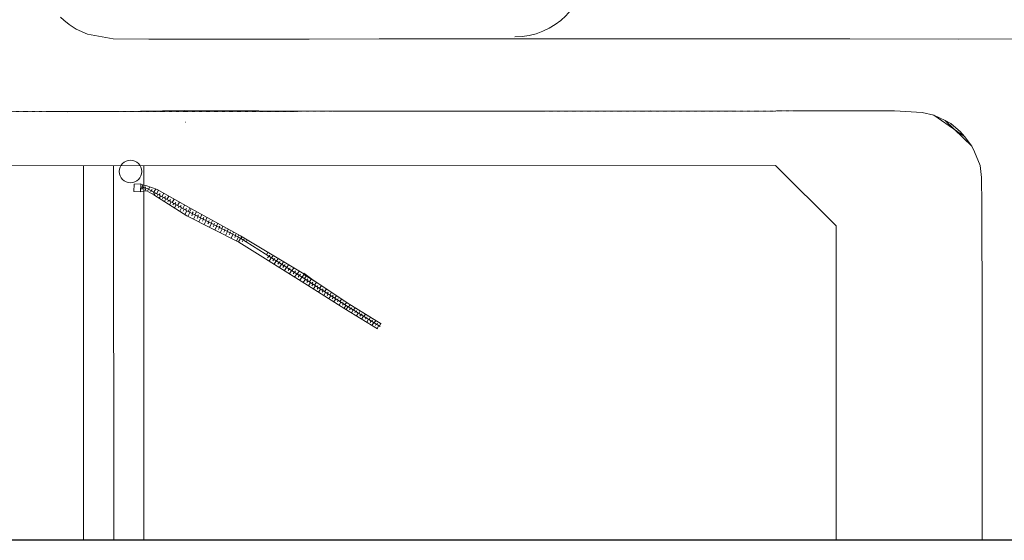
# Model space of a CAD drawing. Header units: millimetres. Extents: x 717341 to 1268805, y 442333 to 701713.
# Tile 2 of 68: x 821876 to 985003, y 442333 to 528670. Entities that reach past the tile are written whole.
import ezdxf

# ---------------------------------------------------------------- set-up
doc = ezdxf.new("R2010")
doc.units = ezdxf.units.MM
doc.linetypes.add('PDF_IMPORT', pattern=[1, 0.8, -0.2])
doc.layers.add('PDF2_Geometry', color=7, linetype='Continuous')
doc.layers.add('PDF_Geometry', color=252, linetype='Continuous', true_color=0x696969)

msp = doc.modelspace()

# ---------------------------------------------------------------- linework, layer by layer
msp.add_lwpolyline([(734067, 700542), (1268060, 700542), (1268060, 442333), (734067, 442333)], close=True)
at = {"layer": 'PDF2_Geometry', "lineweight": 18}
msp.add_arc((903878, 537805), 12000, 270.04672, 359.88513, dxfattribs=at)
at = {"layer": 'PDF_Geometry', "lineweight": 18}
for points in [[(828637, 529065), (829210, 528564), (830053, 527869), (831253, 527121), (833128, 526259), (837338, 525469), (843268, 525450), (856261, 525445), (869859, 525460), (881452, 525494), (896325, 525490), (900882, 525484), (904575, 525482), (916443, 525479), (926692, 525483), (941330, 525508), (959426, 525513), (977344, 525449), (992150, 525470)], [(940124, 513506), (926417, 513532), (908663, 513521), (888312, 513497), (896401, 513507), (901061, 513503), (873753, 513516), (849242, 513588), (838183, 513452), (826984, 513447), (827802, 513444), (829846, 513371), (830892, 513434)], [(950189, 513528), (959648, 513537), (966793, 513526), (971387, 513279), (973318, 512812)], [(975218, 511954), (979608, 507675), (978412, 509297), (973318, 512812), (975218, 511954), (976126, 511435), (976989, 510735), (977702, 510148), (978412, 509297)], [(849306, 511687), (849368, 511688)], [(979608, 507675), (980070, 506774), (980993, 504486), (981251, 502483), (981280, 497992), (981352, 479346), (981314, 465403), (981352, 444512), (981351, 442333)], [(957142, 442333), (957120, 494501), (947114, 504496), (787423, 504428), (734067, 504405)], [(832424, 504448), (832450, 442333)], [(837422, 504452), (837449, 442333)], [(842450, 442333), (842424, 504453)], [(881589, 477806), (876138, 481137), (868830, 485857), (858327, 492505), (849787, 496853), (844320, 499931), (843015, 500661), (841953, 500974), (842060, 500556)], [(842028, 501342), (842763, 501168), (844674, 500503), (850216, 497333), (858435, 492838), (868952, 486505), (876120, 481734), (881776, 478233)], [(842193, 500904), (842304, 501275)], [(842295, 500873), (842200, 500544)], [(842673, 500763), (842731, 500959)], [(843234, 500540), (843451, 500929)], [(881164, 477409), (875744, 480745), (868491, 485323), (858187, 491792), (849560, 496158), (844090, 499646), (842931, 500299), (841964, 500204)], [(842775, 500732), (842639, 500272)], [(843229, 500542), (843052, 500229)], [(843664, 500295), (843576, 500138)], [(843669, 500293), (843799, 500529)], [(844102, 500053), (843924, 499739)], [(844106, 500050), (844412, 500596)], [(844340, 499915), (844163, 499601)], [(844537, 499805), (844863, 500391)], [(844778, 499672), (844682, 499502)], [(844970, 499565), (845133, 499852)], [(845213, 499425), (845010, 499063)], [(845405, 499318), (845733, 499897)], [(845650, 499183), (845540, 498986)], [(845842, 499075), (846005, 499362)], [(846277, 498828), (846601, 499398)], [(846085, 498935), (845850, 498523)], [(846522, 498693), (846394, 498472)], [(846957, 498446), (846696, 497984)], [(846712, 498581), (846875, 498868)], [(847150, 498338), (847471, 498904)], [(847392, 498199), (847255, 497960)], [(847825, 497958), (847539, 497448)], [(847585, 498091), (847746, 498374)], [(848022, 497849), (848335, 498407)], [(848261, 497711), (848113, 497444)], [(848457, 497601), (848616, 497880)], [(848894, 497359), (849202, 497909)], [(848698, 497468), (848383, 496905)], [(849133, 497221), (848972, 496927)], [(849570, 496979), (849230, 496367)], [(849330, 497112), (849486, 497385)], [(850085, 496701), (849757, 496059)], [(849765, 496865), (850073, 497415)], [(850010, 496740), (850289, 497289)], [(850532, 496476), (850368, 496155)], [(850457, 496515), (850593, 496783)], [(850976, 496246), (850648, 495605)], [(850901, 496286), (851168, 496812)], [(851423, 496021), (851259, 495701)], [(851348, 496061), (851477, 496315)], [(851792, 495831), (852045, 496331)], [(851863, 495794), (851542, 495155)], [(852310, 495569), (852150, 495246)], [(852239, 495606), (852361, 495848)], [(852757, 495344), (852433, 494700)], [(852683, 495377), (852923, 495850)], [(853201, 495115), (853039, 494798)], [(853130, 495152), (853245, 495380)], [(853648, 494890), (853327, 494250)], [(853575, 494923), (853802, 495374)], [(854092, 494660), (853931, 494344)], [(854021, 494698), (854132, 494917)], [(854539, 494435), (854216, 493803)], [(854466, 494468), (854679, 494893)], [(854913, 494243), (855016, 494449)], [(855357, 494014), (855556, 494412)], [(854983, 494206), (854822, 493890)], [(855430, 493981), (855107, 493348)], [(855874, 493751), (855715, 493439)], [(855804, 493789), (855900, 493981)], [(856321, 493526), (856000, 492898)], [(856248, 493559), (856433, 493931)], [(856766, 493297), (856606, 492985)], [(856695, 493334), (856784, 493513)], [(857212, 493072), (856891, 492444)], [(857139, 493105), (857313, 493454)], [(857657, 492842), (857497, 492531)], [(857586, 492880), (857668, 493046)], [(858033, 492655), (858190, 492973)], [(858538, 492370), (858722, 492664)], [(858103, 492617), (857785, 491994)], [(858479, 492407), (858110, 491828)], [(858902, 492138), (858719, 491856)], [(858957, 492103), (859055, 492256)], [(859381, 491834), (859580, 492147)], [(862763, 489694), (863010, 490084)], [(863125, 489469), (862949, 489189)], [(863182, 489427), (863310, 489626)], [(863608, 489162), (863864, 489570)], [(863549, 489199), (863198, 488644)], [(863972, 488930), (863798, 488655)], [(864031, 488893), (864159, 489103)], [(864391, 488663), (864045, 488116)], [(864450, 488626), (864722, 489054)], [(864817, 488399), (864642, 488123)], [(864874, 488357), (865013, 488578)], [(865240, 488129), (864894, 487582)], [(865299, 488092), (865580, 488538)], [(865659, 487862), (865487, 487591)], [(865718, 487825), (865862, 488055)], [(866142, 487556), (866434, 488024)], [(866082, 487593), (865739, 487051)], [(866508, 487328), (866336, 487057)], [(866567, 487291), (866714, 487525)], [(866927, 487062), (866588, 486517)], [(866986, 487024), (867293, 487507)], [(867350, 486792), (867178, 486521)], [(867410, 486755), (867567, 487000)], [(867774, 486523), (867432, 485985)], [(867833, 486486), (868151, 486991)], [(868195, 486261), (868027, 485987)], [(868254, 486224), (868417, 486477)], [(868678, 485954), (869007, 486470)], [(869042, 485722), (869366, 486229)], [(868618, 485991), (868279, 485458)], [(869205, 485613), (868868, 485084)], [(869458, 485451), (869623, 485698)], [(869626, 485340), (869461, 485082)], [(870049, 485071), (869713, 484553)], [(869879, 485177), (870199, 485676)], [(870466, 484799), (870301, 484541)], [(870303, 484908), (870460, 485153)], [(870887, 484526), (870557, 484021)], [(870719, 484637), (871032, 485122)], [(871140, 484363), (871296, 484603)], [(871557, 484092), (871865, 484568)], [(871306, 484259), (871143, 484005)], [(871727, 483985), (871406, 483487)], [(871980, 483823), (872131, 484054)], [(872148, 483711), (871985, 483469)], [(872566, 483445), (872249, 482951)], [(872401, 483549), (872698, 484014)], [(872818, 483278), (872968, 483509)], [(872987, 483171), (872830, 482926)], [(873404, 482900), (873093, 482419)], [(873241, 483009), (873531, 483460)], [(873658, 482737), (873804, 482960)], [(874079, 482464), (874364, 482907)], [(873825, 482626), (873672, 482390)], [(874248, 482357), (873942, 481885)], [(874502, 482194), (874639, 482410)], [(874665, 482085), (874514, 481854)], [(875086, 481812), (874785, 481349)], [(874919, 481923), (875195, 482349)], [(875340, 481649), (875474, 481861)], [(875505, 481545), (875359, 481311)], [(875926, 481271), (875634, 480815)], [(875756, 481378), (876028, 481795)], [(876352, 481007), (876610, 481430)], [(876252, 481065), (875976, 480606)], [(876680, 480804), (876541, 480573)], [(876773, 480744), (876908, 480956)], [(877108, 480544), (876825, 480083)], [(877201, 480484), (877459, 480907)], [(877537, 480284), (877390, 480050)], [(877629, 480223), (877757, 480433)], [(877958, 480021), (877676, 479553)], [(878057, 479963), (878310, 480378)], [(878386, 479761), (878246, 479529)], [(878485, 479703), (878611, 479908)], [(878909, 479445), (879160, 479855)], [(878814, 479500), (878526, 479031)], [(879242, 479240), (879096, 479006)], [(879337, 479184), (879460, 479385)], [(879670, 478980), (879379, 478505)], [(879765, 478924), (880011, 479325)], [(880094, 478722), (879949, 478481)], [(880191, 478659), (880316, 478864)], [(880522, 478461), (880229, 477983)], [(880619, 478399), (880860, 478802)], [(880950, 478201), (880805, 477960)], [(881042, 478141), (881165, 478341)], [(881470, 477880), (881712, 478273)], [(881378, 477941), (881082, 477457)]]:
    msp.add_lwpolyline(points, dxfattribs=at)
at = {"layer": 'PDF_Geometry', "linetype": 'PDF_IMPORT', "lineweight": 18, "ltscale": 0.128497}
msp.add_lwpolyline([(950189, 513528), (736696, 513379)], dxfattribs=at)
at = {"layer": 'PDF_Geometry', "lineweight": 18}
for points in [[(841930, 501445), (841917, 500116), (840791, 500180), (840815, 501412)], [(868944, 486436), (870730, 485321), (868960, 486659), (868869, 486283)]]:
    msp.add_lwpolyline(points, close=True, dxfattribs=at)
msp.add_circle((840224, 503502), 1876, dxfattribs=at)

doc.saveas('drawing.dxf')
